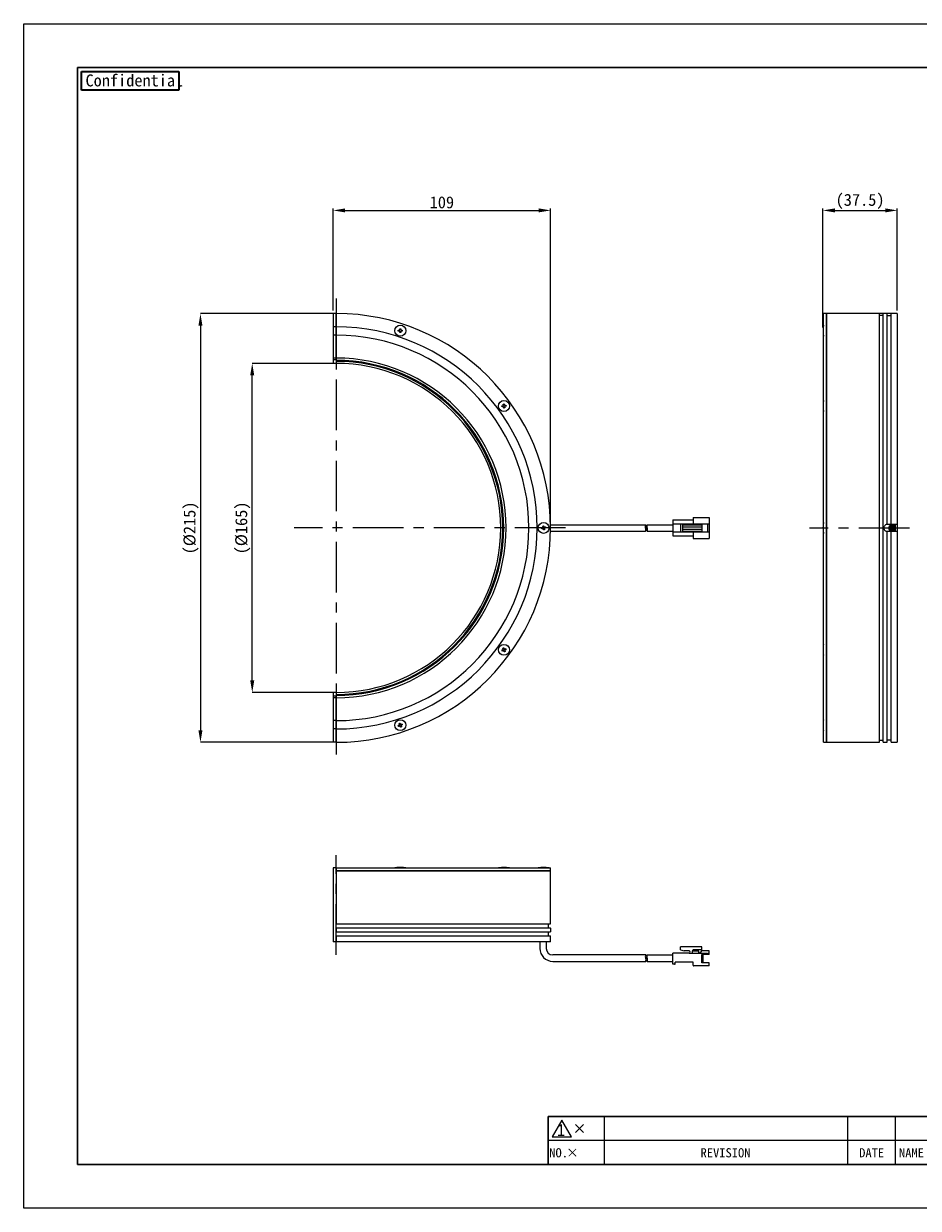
# Model space of a CAD drawing. Header units: millimetres. Extents: x 0 to 420, y 0 to 297.
# Tile 1 of 8: x 0 to 224, y 0 to 297. Entities that reach past the tile are written whole.
import ezdxf
from ezdxf.enums import TextEntityAlignment as Align

# ---------------------------------------------------------------- set-up
doc = ezdxf.new("R2010")
doc.units = ezdxf.units.MM
doc.header["$PDSIZE"] = -1
doc.linetypes.add('CENTERX2', pattern=[20.32, 12.7, -2.54, 2.54, -2.54])
for name, color, linetype in [('BASE', 7, 'Continuous'), ('CABLE 3P', 7, 'Continuous'), ('CENTER', 1, 'CENTERX2'), ('DIFFUSER', 7, 'Continuous'), ('DIMENSION', 6, 'Continuous'), ('FORM', 7, 'Continuous'), ('MXB4729', 7, 'Continuous'), ('SIDE COVER L', 7, 'Continuous'), ('SIDE COVER R', 7, 'Continuous')]:
    doc.layers.add(name, color=color, linetype=linetype)
doc.layers.add('PAPER', color=254, linetype='Continuous', plot=False)
doc.styles.add('SLDTEXTSTYLE0', font='MSGOTHIC.TTC')
doc.styles.add('SLDTEXTSTYLE2', font='MSGOTHIC.TTC')
doc.styles.add('SLDTEXTSTYLE3', font='GOTHIC.TTF', dxfattribs={"width": 0.913})
doc.styles.add('SLDTEXTSTYLE4', font='MSGOTHIC.TTC', dxfattribs={"bigfont": 'bigfont'})
doc.styles.get("Standard").update_dxf_attribs({"font": 'MSGOTHIC.TTC'})
doc.styles.add('VS Standard', font='msgothic.ttc', dxfattribs={"height": 3})
doc.dimstyles.new('SLDDIMSTYLE2', dxfattribs={"dimtxt": 3, "dimasz": 3, "dimexe": 0, "dimexo": 0.0625, "dimgap": 0.75, "dimtad": 1, "dimdec": 0, "dimlfac": 2, "dimrnd": 1e-09, "dimzin": 12, "dimdsep": 46, "dimtxsty": 'SLDTEXTSTYLE0', "dimsah": 1, "dimcen": 0.09, "dimadec": 0, "dimazin": 3, "dimtfac": 1, "dimtofl": 0, "dimtmove": 0, "dimatfit": 3, "dimfxl": 1, "dimfrac": 2, "dimtolj": 1, "dimtzin": 12, "dimarcsym": 0})
doc.dimstyles.new('VS Standard x0.5', dxfattribs={"dimtxt": 3, "dimasz": 3, "dimexe": 0.5, "dimexo": 0.8, "dimgap": 0.5, "dimtad": 3, "dimlfac": 2, "dimrnd": 0.0001, "dimzin": 9, "dimdsep": 46, "dimtxsty": 'VS Standard', "dimcen": 0, "dimaunit": 1, "dimadec": 0, "dimazin": 2, "dimtfac": 1, "dimtmove": 0, "dimatfit": 2, "dimfxl": 1, "dimtolj": 1, "dimtzin": 0, "dimarcsym": 0})

# ---------------------------------------------------------------- blocks, each defined once
blk = doc.blocks.new('SW_NOTE_0_30')
at = {"layer": 'FORM', "color": 0, "insert": (2.73, 2.68), "char_height": 2.3, "attachment_point": 2, "style": 'SLDTEXTSTYLE0'}
blk.add_mtext('NAME', dxfattribs=at)
blk = doc.blocks.new('SW_NOTE_0_31')
at = {"layer": 'FORM', "color": 0, "insert": (2.73, 2.68), "char_height": 2.3, "attachment_point": 2, "style": 'SLDTEXTSTYLE0'}
blk.add_mtext('DATE', dxfattribs=at)
blk = doc.blocks.new('SW_NOTE_0_48')
at = {"layer": 'FORM', "color": 0, "insert": (5.46, 2.68), "char_height": 2.3, "attachment_point": 2, "style": 'SLDTEXTSTYLE0'}
blk.add_mtext('REVISION', dxfattribs=at)
blk = doc.blocks.new('SW_NOTE_0_49')
at = {"layer": 'FORM', "color": 0, "insert": (2.05, 2.68), "char_height": 2.3, "attachment_point": 2, "style": 'SLDTEXTSTYLE0'}
blk.add_mtext('NO.', dxfattribs=at)
blk = doc.blocks.new('SW_NOTE_0_50')
at = {"layer": 'FORM', "color": 0, "insert": (1.33, 2.68), "char_height": 2.3, "attachment_point": 2, "style": 'SLDTEXTSTYLE0'}
blk.add_mtext('×', dxfattribs=at)
blk = doc.blocks.new('SW_NOTE_0_53')
at = {"layer": 'FORM', "color": 0, "insert": (0.89, 3.49), "char_height": 3, "attachment_point": 2, "style": 'SLDTEXTSTYLE0'}
blk.add_mtext('1', dxfattribs=at)
blk = doc.blocks.new('Block1')
at = {"layer": 'FORM', "color": 7}
for p, q in [((-272, 23), (-286, 23)), ((-286, 23), (-286, 17)), ((-282.58, 22.13), (-285.01, 17.93)), ((-280.16, 17.93), (-282.58, 22.13)), ((-279.19, 21), (-277.19, 19)), ((-279.19, 19), (-277.19, 21)), ((-211, 23), (-272, 23)), ((-272, 23), (-272, 17)), ((-211, 23), (-211, 17)), ((-199, 23), (-211, 23)), ((-199, 23), (-199, 17)), ((-191, 23), (-199, 23)), ((-285.01, 17.93), (-280.16, 17.93)), ((-286, 17), (-286, 11)), ((-272, 17), (-286, 17)), ((-272, 17), (-272, 11)), ((-211, 17), (-272, 17)), ((-211, 17), (-211, 11)), ((-199, 17), (-211, 17)), ((-199, 17), (-199, 11)), ((-191, 17), (-199, 17))]:
    blk.add_line(p, q, dxfattribs=at)
at = {"layer": 'FORM', "color": 7, "lineweight": 18}
blk.add_line((-191, 11), (-286, 11), dxfattribs=at)
at = {"layer": 'FORM', "color": 7}
for name, p in [('SW_NOTE_0_53', (-283.67, 17.63)), ('SW_NOTE_0_49', (-285.45, 12.39)), ('SW_NOTE_0_50', (-281.28, 12.41)), ('SW_NOTE_0_48', (-247.02, 12.39)), ('SW_NOTE_0_31', (-207.66, 12.39)), ('SW_NOTE_0_30', (-197.68, 12.39))]:
    blk.add_blockref(name, p, dxfattribs=at)
for tag, height, style, p in [('処理(英語)', 2.8, 'SLDTEXTSTYLE2', (-133.19, 43.67)), ('材料', 2.8, 'SLDTEXTSTYLE2', (-58.19, 44.01)), ('処理(日本語)', 2.8, 'SLDTEXTSTYLE4', (-133.34, 39.67)), ('一般面取', 2.8, 'SLDTEXTSTYLE4', (-58.25, 39.82)), ('処理接点(英語)', 2.8, 'SLDTEXTSTYLE4', (-132.94, 35.72)), ('処理接点(日本語)', 2.8, 'SLDTEXTSTYLE4', (-133.12, 31.8)), ('偏芯', 2.8, 'SLDTEXTSTYLE4', (-58.27, 31.82)), ('APPROVED', 4.5, 'SLDTEXTSTYLE2', (-182.47, 20.22)), ('CHECKED', 4.5, 'SLDTEXTSTYLE2', (-167.47, 20.34)), ('DESIGNED', 4.5, 'SLDTEXTSTYLE2', (-152.47, 20.25)), ('DRAWN', 4.5, 'SLDTEXTSTYLE2', (-137.47, 20.39))]:
    blk.add_attdef(tag, text='', height=height, dxfattribs=dict(at, style=style)).set_placement(p, align=Align.TOP_CENTER)
at = {"layer": 'FORM', "color": 7, "style": 'SLDTEXTSTYLE3', "width": 0.913}
for tag, p in [('一般公差', (-106.1, 27.47)), ('角度', (-106.01, 23.1)), ('SCALE', (-106.06, 18.72)), ('DATE', (-106.1, 14.35))]:
    blk.add_attdef(tag, text='', height=2.4, dxfattribs=at).set_placement(p, align=Align.TOP_CENTER)
at = {"layer": 'FORM', "color": 7}
for tag in ['仕上', '適用（機種名）', 'DRAW_NO.', 'NAME']:
    blk.add_attdef(tag, (0, 0), '', height=3, dxfattribs=at)
blk = doc.blocks.new('SW_NOTE_0_2')
at = {"layer": 'FORM', "color": 0, "insert": (2.73, 2.68), "char_height": 2.3, "attachment_point": 2, "style": 'SLDTEXTSTYLE0'}
blk.add_mtext('NAME', dxfattribs=at)
blk = doc.blocks.new('SW_NOTE_0_3')
at = {"layer": 'FORM', "color": 0, "insert": (2.73, 2.68), "char_height": 2.3, "attachment_point": 2, "style": 'SLDTEXTSTYLE0'}
blk.add_mtext('DATE', dxfattribs=at)
blk = doc.blocks.new('SW_NOTE_0_20')
at = {"layer": 'FORM', "color": 0, "insert": (5.46, 2.68), "char_height": 2.3, "attachment_point": 2, "style": 'SLDTEXTSTYLE0'}
blk.add_mtext('REVISION', dxfattribs=at)
blk = doc.blocks.new('SW_NOTE_0_21')
at = {"layer": 'FORM', "color": 0, "insert": (2.05, 2.68), "char_height": 2.3, "attachment_point": 2, "style": 'SLDTEXTSTYLE0'}
blk.add_mtext('NO.', dxfattribs=at)
blk = doc.blocks.new('SW_NOTE_0_22')
at = {"layer": 'FORM', "color": 0, "insert": (1.33, 2.68), "char_height": 2.3, "attachment_point": 2, "style": 'SLDTEXTSTYLE0'}
blk.add_mtext('×', dxfattribs=at)
blk = doc.blocks.new('SW_NOTE_0_25')
at = {"layer": 'FORM', "color": 0, "insert": (0.89, 3.49), "char_height": 3, "attachment_point": 2, "style": 'SLDTEXTSTYLE0'}
blk.add_mtext('1', dxfattribs=at)
blk = doc.blocks.new('表題欄金物用_VER3.0')
at = {"layer": 'FORM', "color": 7}
for p, q in [((-272, 23), (-286, 23)), ((-286, 23), (-286, 17)), ((-282.58, 22.13), (-285.01, 17.93)), ((-280.16, 17.93), (-282.58, 22.13)), ((-279.19, 21), (-277.19, 19)), ((-279.19, 19), (-277.19, 21)), ((-211, 23), (-272, 23)), ((-272, 23), (-272, 17)), ((-211, 23), (-211, 17)), ((-199, 23), (-211, 23)), ((-199, 23), (-199, 17)), ((-191, 23), (-199, 23)), ((-285.01, 17.93), (-280.16, 17.93)), ((-286, 17), (-286, 11)), ((-272, 17), (-286, 17)), ((-272, 17), (-272, 11)), ((-211, 17), (-272, 17)), ((-211, 17), (-211, 11)), ((-199, 17), (-211, 17)), ((-199, 17), (-199, 11)), ((-191, 17), (-199, 17))]:
    blk.add_line(p, q, dxfattribs=at)
at = {"layer": 'FORM', "color": 7, "lineweight": 18}
blk.add_line((-191, 11), (-286, 11), dxfattribs=at)
at = {"layer": 'FORM', "color": 7}
for name, p in [('SW_NOTE_0_25', (-283.67, 17.63)), ('SW_NOTE_0_21', (-285.45, 12.39)), ('SW_NOTE_0_22', (-281.28, 12.41)), ('SW_NOTE_0_20', (-247.02, 12.39)), ('SW_NOTE_0_3', (-207.66, 12.39)), ('SW_NOTE_0_2', (-197.68, 12.39))]:
    blk.add_blockref(name, p, dxfattribs=at)
at = {"layer": 'FORM', "color": 7, "style": 'SLDTEXTSTYLE2'}
for tag, height, p in [('処理(英語)', 2.8, (-133.07, 43.77)), ('材料', 2.8, (-58.19, 44.11)), ('処理(日本語)', 2.8, (-132.98, 39.77)), ('一般面取', 2.8, (-58.23, 39.93)), ('処理接点(英語)', 2.8, (-132.92, 35.82)), ('仕上', 2.8, (-58.23, 35.93)), ('処理接点(日本語)', 2.8, (-132.86, 31.9)), ('偏芯', 2.8, (-58.23, 31.93)), ('適用（機種名）', 3.6, (-44.73, 27.32)), ('NAME', 3.5, (-44.73, 21.5)), ('APPROVED', 4.5, (-183.54, 20.38)), ('CHECKED', 4.5, (-168.65, 20.5)), ('DESIGNED', 4.5, (-153.2, 20.41)), ('DRAWN', 4.5, (-138.43, 20.56)), ('DRAW_NO.', 3.5, (-44.73, 15.63))]:
    blk.add_attdef(tag, text='', height=height, dxfattribs=at).set_placement(p, align=Align.TOP_CENTER)
at = {"layer": 'FORM', "color": 7, "style": 'SLDTEXTSTYLE3', "width": 0.913}
for tag, p in [('一般公差', (-106.01, 27.47)), ('角度', (-106.01, 23.1)), ('SCALE', (-106.06, 18.72)), ('DATE', (-106.01, 14.35))]:
    blk.add_attdef(tag, text='', height=2.4, dxfattribs=at).set_placement(p, align=Align.TOP_CENTER)
blk = doc.blocks.new('_D_3')
at = {"layer": 'Defpoints', "color": 0}
for p in [(57.29, 211.83), (77.58, 211.83), (77.58, 129.33)]:
    blk.add_point(p, dxfattribs=at)
at = {"layer": 'DIMENSION', "color": 0, "lineweight": -2}
for p, q in [((77.52, 211.83), (57.29, 211.83)), ((57.29, 132.33), (57.29, 208.83)), ((77.52, 129.33), (57.29, 129.33))]:
    blk.add_line(p, q, dxfattribs=at)
at = {"layer": 'DIMENSION', "color": 0}
for points in [[(57.79, 208.83), (56.79, 208.83), (57.29, 211.83)], [(56.79, 132.33), (57.79, 132.33), (57.29, 129.33)]]:
    blk.add_solid(points, dxfattribs=at)
at = {"layer": 'DIMENSION', "color": 0, "insert": (53.03, 170.58), "char_height": 3, "attachment_point": 2, "rotation": 90, "style": 'SLDTEXTSTYLE0'}
blk.add_mtext('\\A1;(%%c165)', dxfattribs=at)
blk = doc.blocks.new('_D_4')
at = {"layer": 'Defpoints', "color": 0}
for p in [(77.58, 224.33), (44.31, 116.83), (77.58, 116.83)]:
    blk.add_point(p, dxfattribs=at)
at = {"layer": 'DIMENSION', "color": 0, "lineweight": -2}
for p, q in [((77.52, 224.33), (44.31, 224.33)), ((44.31, 221.33), (44.31, 119.83)), ((77.52, 116.83), (44.31, 116.83))]:
    blk.add_line(p, q, dxfattribs=at)
at = {"layer": 'DIMENSION', "color": 0}
for points in [[(44.81, 221.33), (43.81, 221.33), (44.31, 224.33)], [(43.81, 119.83), (44.81, 119.83), (44.31, 116.83)]]:
    blk.add_solid(points, dxfattribs=at)
at = {"layer": 'DIMENSION', "color": 0, "insert": (40.06, 170.58), "char_height": 3, "attachment_point": 2, "rotation": 90, "style": 'SLDTEXTSTYLE0'}
blk.add_mtext('\\A1;(%%c215)', dxfattribs=at)
blk = doc.blocks.new('*D104')
at = {"layer": 'Defpoints', "color": 0}
for p in [(132.08, 250.19), (77.58, 224.33), (132.08, 170.58)]:
    blk.add_point(p, dxfattribs=at)
at = {"layer": 'DIMENSION', "color": 0, "lineweight": -2}
for p, q in [((77.58, 225.13), (77.58, 250.69)), ((80.58, 250.19), (129.08, 250.19)), ((132.08, 171.38), (132.08, 250.69))]:
    blk.add_line(p, q, dxfattribs=at)
at = {"layer": 'DIMENSION', "color": 0}
for points in [[(80.58, 250.69), (80.58, 249.69), (77.58, 250.19)], [(129.08, 249.69), (129.08, 250.69), (132.08, 250.19)]]:
    blk.add_solid(points, dxfattribs=at)
at = {"layer": 'DIMENSION', "color": 0, "insert": (104.83, 252.19), "char_height": 3, "attachment_point": 5, "style": 'VS Standard'}
blk.add_mtext('\\A1;109', dxfattribs=at)
blk = doc.blocks.new('*D105')
at = {"layer": 'Defpoints', "color": 0}
for p in [(219, 250.19), (219, 224.33), (200.34, 220.04)]:
    blk.add_point(p, dxfattribs=at)
at = {"layer": 'DIMENSION', "color": 0, "lineweight": -2}
for p, q in [((200.34, 220.84), (200.34, 250.69)), ((203.34, 250.19), (216, 250.19)), ((219, 225.13), (219, 250.69))]:
    blk.add_line(p, q, dxfattribs=at)
at = {"layer": 'DIMENSION', "color": 0}
for points in [[(203.34, 250.69), (203.34, 249.69), (200.34, 250.19)], [(216, 249.69), (216, 250.69), (219, 250.19)]]:
    blk.add_solid(points, dxfattribs=at)
at = {"layer": 'DIMENSION', "color": 0, "insert": (209.67, 252.44), "char_height": 3, "attachment_point": 5, "style": 'VS Standard'}
blk.add_mtext('\\A1;\\A1;(37.5)', dxfattribs=at)

msp = doc.modelspace()

# ---------------------------------------------------------------- hatches: boundary and pattern name
at = {"layer": 'CABLE 3P'}
h = msp.add_hatch(dxfattribs=at)
h.set_pattern_fill('ANSI31', color=256, scale=0.05, style=0)
h.set_pattern_definition([(45, (108.08827, 81.96677), (-0.1122532, 0.1122532), [])])
h.paths.add_polyline_path([(218.4972, 170.582, 1), (216.8972, 170.582, 1)])

# ---------------------------------------------------------------- linework, layer by layer
at = {"color": 7, "linetype": 'Continuous', "lineweight": 25}
msp.add_line((218.9972, 224.332), (200.4972, 224.332), dxfattribs=at)
at = {"layer": 'BASE', "linetype": 'Continuous', "lineweight": 25}
for p, q in [((201.2472, 224.332), (201.2472, 116.832)), ((214.4972, 224.332), (201.2472, 224.332)), ((214.4972, 116.832), (214.4972, 224.332)), ((215.4972, 223.832), (214.4972, 223.832)), ((215.4972, 116.832), (215.4972, 224.332)), ((216.4972, 224.332), (215.4972, 224.332)), ((216.4972, 171.457), (216.4972, 224.332)), ((216.4972, 223.832), (217.4972, 223.832)), ((217.4972, 171.457), (217.4972, 224.332)), ((218.9972, 224.332), (217.4972, 224.332)), ((218.9972, 224.332), (218.9972, 172.932)), ((218.9972, 172.932), (218.9972, 116.832)), ((217.4972, 171.457), (216.4972, 171.457)), ((216.4972, 116.832), (216.4972, 169.707)), ((217.4972, 169.707), (216.4972, 169.707)), ((217.4972, 116.832), (217.4972, 169.707)), ((201.2472, 116.832), (214.4972, 116.832)), ((214.4972, 117.332), (215.4972, 117.332)), ((215.4972, 116.832), (216.4972, 116.832)), ((217.4972, 117.332), (216.4972, 117.332)), ((217.4972, 116.832), (218.9972, 116.832)), ((132.0849, 84.5752), (78.3349, 84.5752)), ((78.3349, 84.5752), (78.3349, 71.3252)), ((132.0849, 71.3252), (132.0849, 84.5752)), ((78.3349, 71.3252), (132.0849, 71.3252)), ((131.5849, 70.3252), (131.5849, 71.3252)), ((78.3349, 70.3252), (78.3349, 69.3252)), ((78.3349, 70.3252), (132.0849, 70.3252)), ((78.3349, 69.3252), (132.0778, 69.3252)), ((78.3349, 68.3252), (78.3349, 66.8252)), ((78.3349, 68.3252), (132.0778, 68.3252)), ((131.5777, 68.3252), (131.5777, 69.3252)), ((132.0778, 66.8252), (132.0778, 68.3252)), ((132.0849, 70.2002), (132.0849, 70.3252)), ((132.0778, 66.8252), (78.3349, 66.8252))]:
    msp.add_line(p, q, dxfattribs=at)
at = {"layer": 'BASE'}
for p, q in [((217.4972, 171.457), (216.4972, 171.457)), ((218.9972, 171.457), (216.4972, 171.457)), ((217.4972, 169.707), (216.4972, 169.707)), ((218.9972, 169.707), (216.4972, 169.707)), ((217.8722, 171.457), (217.4972, 171.457)), ((217.8722, 169.707), (217.4972, 169.707)), ((218.4972, 171.457), (218.4972, 169.707))]:
    msp.add_line(p, q, dxfattribs=at)
at = {"layer": 'BASE', "linetype": 'Continuous', "lineweight": 25}
for radius, start, end in [(41.75, 270, 90), (41.25, 270.000005, 89.999995)]:
    msp.add_arc((78.3349, 170.582), radius, start, end, dxfattribs=at)
at = {"layer": 'BASE'}
msp.add_open_spline([(216.4972, 171.457), (216.399, 171.4474), (216.2024, 171.4281), (215.9408, 171.2776), (215.7416, 171.056), (215.6404, 170.8097), (215.6113, 170.549), (215.6556, 170.2872), (215.8004, 170.0254), (216.0235, 169.8274), (216.2694, 169.7221), (216.4324, 169.7113), (216.4972, 169.707)], degree=3, knots=[0, 0, 0, 0, 0.10716773, 0.2143291, 0.32165564, 0.42909028, 0.5, 0.60716809, 0.71432986, 0.82165594, 0.92909076, 1, 1, 1, 1], dxfattribs=at)
at = {"layer": 'BASE', "linetype": 'Continuous', "lineweight": 25}
msp.add_open_spline([(132.0849, 70.2002), (132.0847, 70.1838), (132.0836, 70.1199), (132.0817, 69.9828), (132.0795, 69.7717), (132.078, 69.5439), (132.0779, 69.3893), (132.0778, 69.3252)], degree=3, knots=[0, 0, 0, 0, 0.05636712, 0.21910513, 0.46988323, 0.78043886, 1, 1, 1, 1], dxfattribs=at)
at = {"layer": 'CABLE 3P'}
for p, q in [((162.6965, 172.5775), (167.7965, 172.5775)), ((162.6965, 172.5775), (162.6965, 168.5775)), ((167.7965, 173.2025), (171.7965, 173.2025)), ((167.7965, 173.2025), (167.7965, 171.5775)), ((171.7965, 173.2025), (171.7965, 167.9525)), ((132.079, 171.382), (155.8777, 171.382)), ((132.079, 169.782), (155.8777, 169.782)), ((156.2777, 171.3775), (162.6965, 171.3775)), ((156.2777, 169.7775), (162.6965, 169.7775)), ((162.6965, 171.5775), (171.7965, 171.5775)), ((162.6965, 169.5775), (171.7965, 169.5775)), ((164.6849, 171.5775), (164.6849, 169.5775)), ((165.1303, 171.5775), (165.1303, 169.5775)), ((165.1303, 171.3458), (170.0349, 171.3458)), ((165.1303, 170.8466), (170.0349, 170.8466)), ((165.1303, 170.3083), (170.0349, 170.3083)), ((165.1303, 169.8092), (170.0349, 169.8092)), ((167.7965, 169.5775), (167.7965, 167.9525)), ((170.0349, 171.5775), (170.0349, 169.5775)), ((171.4299, 171.5775), (171.4299, 169.5775)), ((162.6965, 168.5775), (167.7965, 168.5775)), ((167.7965, 167.9525), (171.7965, 167.9525)), ((129.3817, 66.8252), (129.3817, 65.166)), ((130.9817, 66.8252), (130.9817, 65.166)), ((170.0349, 65.5181), (164.6849, 65.5181)), ((164.6849, 64.8204), (164.6849, 65.5181)), ((170.0349, 65.5181), (164.6849, 65.5181)), ((164.6849, 64.8204), (164.6849, 65.5181)), ((170.0349, 64.5181), (170.0349, 65.5181)), ((170.0349, 64.5181), (170.0349, 65.5181)), ((155.9257, 63.516), (132.631, 63.516)), ((156.2777, 63.516), (162.6965, 63.516)), ((162.6965, 61.204), (162.6965, 63.954)), ((162.6965, 61.204), (162.6965, 63.954)), ((162.6965, 61.204), (162.6965, 63.954)), ((166.7983, 63.954), (162.6965, 63.954)), ((162.6965, 61.204), (162.6965, 63.954)), ((166.7983, 63.954), (162.6965, 63.954)), ((164.6849, 64.8204), (165.5491, 64.5181)), ((164.6849, 64.8204), (165.5491, 64.5181)), ((166.7983, 64.5181), (165.5491, 64.5181)), ((166.7983, 64.5181), (165.5491, 64.5181)), ((166.7983, 63.954), (168.3666, 63.954)), ((166.7983, 63.954), (168.3666, 63.954)), ((167.6734, 63.954), (167.6734, 64.531)), ((167.6734, 63.954), (167.6734, 64.531)), ((169.236, 64.4276), (167.6734, 64.4276)), ((169.236, 64.4276), (167.6734, 64.4276)), ((170.0349, 64.7827), (167.9184, 64.7827)), ((170.0349, 64.7827), (167.9184, 64.7827)), ((168.3666, 63.8795), (168.3666, 63.954)), ((168.3666, 63.8795), (168.3666, 63.954)), ((171.3771, 63.8795), (168.3666, 63.8795)), ((171.3771, 63.8795), (168.3666, 63.8795)), ((169.236, 63.9917), (169.236, 64.4276)), ((169.236, 63.9917), (169.236, 64.4276)), ((169.6182, 63.9917), (169.236, 63.9917)), ((169.6182, 63.9917), (169.236, 63.9917)), ((169.6182, 63.9917), (170.0349, 64.5181)), ((169.6182, 63.9917), (170.0349, 64.5181)), ((171.7965, 64.5181), (170.0349, 64.5181)), ((171.7965, 64.5181), (170.0349, 64.5181)), ((170.0349, 61.5785), (170.0349, 63.6745)), ((171.7965, 63.6745), (170.0349, 63.6745)), ((170.0349, 61.5785), (170.0349, 63.6745)), ((171.7965, 63.6745), (170.0349, 63.6745)), ((170.3612, 61.5785), (170.3612, 63.6745)), ((170.3612, 61.5785), (170.3612, 63.6745)), ((171.3771, 63.8795), (171.7965, 64.0751)), ((171.3771, 63.8795), (171.7965, 64.0751)), ((171.7965, 63.6745), (171.7965, 64.5181)), ((171.7965, 63.6745), (171.7965, 64.5181)), ((132.6317, 61.916), (155.9257, 61.916)), ((156.2777, 61.916), (162.6965, 61.916)), ((163.1741, 61.204), (162.6965, 61.204)), ((163.1741, 61.204), (162.6965, 61.204)), ((167.7965, 61.704), (163.3241, 61.704)), ((163.3241, 61.354), (163.3241, 61.704)), ((167.7965, 61.704), (163.3241, 61.704)), ((163.3241, 61.354), (163.3241, 61.704)), ((167.7965, 60.9181), (167.7965, 61.704)), ((167.7965, 60.9181), (167.7965, 61.704)), ((171.7965, 60.7681), (167.9465, 60.7681)), ((171.7965, 60.7681), (167.9465, 60.7681)), ((171.7965, 61.5785), (170.0349, 61.5785)), ((171.7965, 61.5785), (170.0349, 61.5785)), ((171.7965, 60.7681), (171.7965, 61.5785)), ((171.7965, 60.7681), (171.7965, 61.5785))]:
    msp.add_line(p, q, dxfattribs=at)
msp.add_circle((217.6972, 170.582), 0.8, dxfattribs=at)
for centre, radius, start, end in [((156.5649, 170.982), 0.7951, 149.796367, 210.203633), ((155.1905, 170.982), 0.7951, 329.796367, 30.203633), ((155.1906, 170.182), 0.795, 329.790103, 30.205372), ((156.9728, 170.1797), 0.8031, 149.940637, 210.059363), ((156.9569, 170.9797), 0.7871, 149.648938, 210.351062), ((155.5826, 170.1797), 0.8031, 329.940637, 30.059363), ((132.6317, 65.166), 3.25, 180, 270), ((132.6317, 65.166), 1.65, 180, 270), ((156.6755, 63.116), 0.8498, 151.921447, 208.078553), ((155.1759, 63.116), 0.8498, 331.921447, 28.078553), ((155.1735, 62.316), 0.8519, 331.995652, 28.004348), ((157.0275, 63.116), 0.8498, 151.921447, 208.078553), ((157.0298, 62.316), 0.8519, 151.995652, 208.004348), ((155.5255, 62.316), 0.8519, 331.995652, 28.004348), ((166.7983, 64.236), 0.282, 270, 90), ((166.7983, 64.236), 0.282, 270, 90), ((167.9251, 64.531), 0.2518, 88.464768, 180), ((167.9251, 64.531), 0.2518, 88.464768, 180), ((163.1741, 61.354), 0.15, 270, 0), ((163.1741, 61.354), 0.15, 270, 0), ((167.9465, 60.9181), 0.15, 180, 270), ((167.9465, 60.9181), 0.15, 180, 270)]:
    msp.add_arc(centre, radius, start, end, dxfattribs=at)
at = {"layer": 'CENTER'}
for p, q in [((78.3349, 228.082), (78.3349, 113.082)), ((135.8349, 170.582), (67.8384, 170.582)), ((222.0293, 170.5559), (197.0293, 170.5559)), ((78.3349, 63.5752), (78.3349, 88.5752))]:
    msp.add_line(p, q, dxfattribs=at)
msp.add_point((78.3349, 170.582), dxfattribs=at)
at = {"layer": 'DIFFUSER', "linetype": 'Continuous', "lineweight": 25}
for p, q in [((201.2472, 224.332), (200.4972, 224.332)), ((200.4972, 116.832), (200.4972, 224.332)), ((201.2472, 116.832), (201.2472, 224.332)), ((200.4972, 116.832), (201.2472, 116.832)), ((78.3349, 85.3252), (132.0849, 85.3252)), ((78.3349, 85.3252), (78.3349, 84.5752)), ((78.3349, 84.5752), (132.0849, 84.5752)), ((132.0849, 84.5752), (132.0849, 85.3252))]:
    msp.add_line(p, q, dxfattribs=at)
for radius, start, end in [(53.75, 270.000002, 89.999998), (50.399, 270, 90), (48.3117, 270.000002, 89.999998), (42.5777, 270.000002, 89.999998), (42, 270.000001, 89.999999)]:
    msp.add_arc((78.3349, 170.582), radius, start, end, dxfattribs=at)
at = {"layer": 'FORM', "linetype": 'Continuous'}
for p, q in [((13.5, 286), (406.5, 286)), ((13.5, 11), (13.5, 286)), ((13.5, 286), (13.5, 11)), ((406.5, 286), (13.5, 286)), ((13.5, 286), (406.5, 286)), ((13.5, 11), (13.5, 286)), ((13.5, 286), (13.5, 11)), ((406.5, 286), (13.5, 286)), ((131.5, 11), (131.5, 23)), ((131.5, 23), (226.5, 23)), ((131.5, 11), (131.5, 23)), ((131.5, 23), (226.5, 23)), ((406.5, 11), (13.5, 11)), ((13.5, 11), (131.5, 11)), ((406.5, 11), (13.5, 11)), ((13.5, 11), (131.5, 11)), ((131.5, 11), (406.5, 11)), ((131.5, 11), (406.5, 11))]:
    msp.add_line(p, q, dxfattribs=at)
at = {"layer": 'FORM', "linetype": 'Continuous', "lineweight": 35}
for p, q in [((14.5, 285), (38.8908, 285)), ((14.5, 280.3378), (14.5, 285)), ((14.5, 285), (38.8908, 285)), ((14.5, 280.3378), (14.5, 285)), ((38.8908, 285), (38.8908, 280.3378)), ((38.8908, 285), (38.8908, 280.3378)), ((38.8908, 280.3378), (14.5, 280.3378)), ((38.8908, 280.3378), (14.5, 280.3378))]:
    msp.add_line(p, q, dxfattribs=at)
at = {"layer": 'MXB4729', "linetype": 'Continuous', "lineweight": 25}
for p, q in [((93.9038, 220.1619), (94.2788, 220.1619)), ((93.9038, 219.912), (93.9038, 220.1619)), ((94.2788, 219.912), (93.9038, 219.912)), ((94.2788, 220.537), (94.5288, 220.537)), ((94.2788, 220.1619), (94.2788, 220.537)), ((94.2788, 219.5369), (94.2788, 219.912)), ((94.5288, 220.537), (94.5288, 220.1619)), ((94.5288, 220.1619), (94.9038, 220.1619)), ((94.5288, 219.912), (94.5288, 219.5369)), ((94.9038, 219.912), (94.5288, 219.912)), ((94.9038, 220.1619), (94.9038, 219.912)), ((200.3743, 220.1619), (200.3897, 220.1619)), ((200.3897, 219.9119), (200.3743, 219.9119)), ((94.5288, 219.5369), (94.2788, 219.5369)), ((200.3889, 201.2901), (200.3743, 201.2901)), ((200.3743, 201.2504), (200.3887, 201.2504)), ((200.375, 201.0036), (200.3743, 201.0036)), ((200.3886, 170.7373), (200.3743, 170.7373)), ((200.3743, 170.6665), (200.3889, 170.6665)), ((200.3758, 170.4267), (200.3743, 170.4267)), ((200.3887, 140.1796), (200.3743, 140.1796)), ((200.3766, 139.8547), (200.3743, 139.8547)), ((200.3888, 121.2931), (200.3743, 121.2931)), ((200.3771, 120.9611), (200.3743, 120.9611)), ((94.2378, 85.4482), (94.2378, 85.4454)), ((94.5288, 85.4482), (94.5288, 85.4467)), ((94.5698, 85.4337), (94.5698, 85.4482)), ((120.2413, 85.4482), (120.2413, 85.4459)), ((120.5663, 85.4338), (120.5663, 85.4482)), ((130.1797, 85.4482), (130.1797, 85.4466)), ((130.4194, 85.4336), (130.4194, 85.4482)), ((130.4902, 85.4338), (130.4902, 85.4482))]:
    msp.add_line(p, q, dxfattribs=at)
at = {"layer": 'MXB4729', "linetype": 'Continuous', "lineweight": 25, "flags": 128}
for points in [[(119.8903, 201.191), (119.9365, 201.1984), (119.9828, 201.2058), (120.0291, 201.2133), (120.0753, 201.2207), (120.1216, 201.2281), (120.1679, 201.2356), (120.2142, 201.243), (120.2606, 201.2504)], [(119.9299, 200.9441), (119.925, 200.975), (119.92, 201.0059), (119.9151, 201.0367), (119.9101, 201.0676), (119.9052, 201.0984), (119.9002, 201.1293), (119.8953, 201.1601), (119.8903, 201.191)], [(120.3002, 201.0036), (120.2539, 200.9962), (120.2076, 200.9887), (120.1613, 200.9813), (120.115, 200.9739), (120.0687, 200.9664), (120.0224, 200.959), (119.9762, 200.9516), (119.9299, 200.9441)], [(120.2011, 201.6207), (120.232, 201.6257), (120.2628, 201.6306), (120.2937, 201.6356), (120.3245, 201.6405), (120.3554, 201.6455), (120.3862, 201.6504), (120.4171, 201.6554), (120.4479, 201.6603)], [(120.2606, 201.2504), (120.2531, 201.2968), (120.2457, 201.3431), (120.2383, 201.3894), (120.2308, 201.4357), (120.2234, 201.4819), (120.216, 201.5282), (120.2085, 201.5745), (120.2011, 201.6207)], [(120.3597, 200.6334), (120.3522, 200.6796), (120.3448, 200.7258), (120.3374, 200.7721), (120.3299, 200.8184), (120.3225, 200.8647), (120.3151, 200.911), (120.3076, 200.9573), (120.3002, 201.0036)], [(120.6065, 200.673), (120.5756, 200.668), (120.5448, 200.6631), (120.5139, 200.6581), (120.4831, 200.6532), (120.4522, 200.6482), (120.4214, 200.6433), (120.3905, 200.6383), (120.3597, 200.6334)], [(120.4479, 201.6603), (120.4554, 201.6141), (120.4628, 201.5679), (120.4702, 201.5216), (120.4777, 201.4753), (120.4851, 201.429), (120.4925, 201.3827), (120.5, 201.3364), (120.5074, 201.2901)], [(120.5074, 201.2901), (120.5537, 201.2975), (120.6, 201.305), (120.6463, 201.3124), (120.6926, 201.3198), (120.7389, 201.3273), (120.7852, 201.3347), (120.8314, 201.3421), (120.8777, 201.3495)], [(120.9173, 201.1027), (120.8711, 201.0953), (120.8248, 201.0878), (120.7785, 201.0804), (120.7323, 201.073), (120.686, 201.0656), (120.6397, 201.0581), (120.5934, 201.0507), (120.547, 201.0432)], [(120.547, 201.0432), (120.5545, 200.9969), (120.5619, 200.9506), (120.5693, 200.9043), (120.5768, 200.858), (120.5842, 200.8117), (120.5916, 200.7655), (120.5991, 200.7192), (120.6065, 200.673)], [(120.8777, 201.3495), (120.8826, 201.3187), (120.8876, 201.2878), (120.8925, 201.257), (120.8975, 201.2261), (120.9024, 201.1953), (120.9074, 201.1644), (120.9123, 201.1336), (120.9173, 201.1027)], [(129.82, 170.5604), (129.8649, 170.5737), (129.9098, 170.5869), (129.9548, 170.6002), (129.9997, 170.6134), (130.0447, 170.6267), (130.0897, 170.64), (130.1347, 170.6533), (130.1797, 170.6665)], [(129.8907, 170.3206), (129.8819, 170.3506), (129.873, 170.3806), (129.8642, 170.4105), (129.8554, 170.4405), (129.8465, 170.4705), (129.8377, 170.5005), (129.8288, 170.5304), (129.82, 170.5604)], [(130.2504, 170.4267), (130.2054, 170.4135), (130.1604, 170.4002), (130.1154, 170.3869), (130.0705, 170.3737), (130.0255, 170.3604), (129.9806, 170.3471), (129.9356, 170.3339), (129.8907, 170.3206)], [(130.0735, 171.0262), (130.1035, 171.035), (130.1335, 171.0439), (130.1635, 171.0527), (130.1934, 171.0616), (130.2234, 171.0704), (130.2534, 171.0793), (130.2833, 171.0881), (130.3133, 171.0969)], [(130.1797, 170.6665), (130.1664, 170.7115), (130.1531, 170.7565), (130.1398, 170.8015), (130.1266, 170.8465), (130.1133, 170.8914), (130.1, 170.9364), (130.0868, 170.9813), (130.0735, 171.0262)], [(130.3565, 170.0671), (130.3433, 170.112), (130.33, 170.1569), (130.3167, 170.2019), (130.3035, 170.2468), (130.2902, 170.2918), (130.2769, 170.3368), (130.2637, 170.3818), (130.2504, 170.4267)], [(130.3133, 171.0969), (130.3266, 171.052), (130.3398, 171.0071), (130.3531, 170.9622), (130.3663, 170.9172), (130.3796, 170.8722), (130.3929, 170.8273), (130.4062, 170.7823), (130.4194, 170.7373)], [(130.5963, 170.1378), (130.5663, 170.129), (130.5364, 170.1201), (130.5064, 170.1113), (130.4764, 170.1024), (130.4464, 170.0936), (130.4165, 170.0848), (130.3865, 170.0759), (130.3565, 170.0671)], [(130.4194, 170.7373), (130.4644, 170.7505), (130.5094, 170.7638), (130.5544, 170.7771), (130.5994, 170.7904), (130.6443, 170.8036), (130.6893, 170.8169), (130.7342, 170.8301), (130.7791, 170.8434)], [(130.8499, 170.6036), (130.8049, 170.5904), (130.76, 170.5771), (130.7151, 170.5638), (130.6701, 170.5506), (130.6251, 170.5373), (130.5802, 170.524), (130.5352, 170.5108), (130.4902, 170.4975)], [(130.4902, 170.4975), (130.5035, 170.4525), (130.5167, 170.4075), (130.53, 170.3625), (130.5433, 170.3176), (130.5565, 170.2726), (130.5698, 170.2277), (130.583, 170.1827), (130.5963, 170.1378)], [(130.7791, 170.8434), (130.7879, 170.8134), (130.7968, 170.7834), (130.8056, 170.7535), (130.8145, 170.7235), (130.8233, 170.6935), (130.8322, 170.6636), (130.841, 170.6336), (130.8499, 170.6036)], [(200.3743, 170.6665), (200.3752, 170.7115), (200.3758, 170.7373)], [(119.8931, 139.9477), (119.9366, 139.9651), (119.9801, 139.9824), (120.0236, 139.9998), (120.0671, 140.0172), (120.1107, 140.0346), (120.1542, 140.052), (120.1978, 140.0694), (120.2413, 140.0869)], [(119.9859, 139.7155), (119.9743, 139.7445), (119.9627, 139.7736), (119.9511, 139.8026), (119.9395, 139.8316), (119.9279, 139.8606), (119.9163, 139.8896), (119.9047, 139.9187), (119.8931, 139.9477)], [(120.3341, 139.8547), (120.2906, 139.8373), (120.247, 139.8199), (120.2035, 139.8025), (120.1599, 139.7851), (120.1164, 139.7677), (120.0729, 139.7503), (120.0294, 139.7329), (119.9859, 139.7155)], [(120.1022, 140.4351), (120.1312, 140.4467), (120.1602, 140.4583), (120.1892, 140.4699), (120.2182, 140.4815), (120.2472, 140.4931), (120.2763, 140.5047), (120.3053, 140.5163), (120.3343, 140.5279)], [(120.2413, 140.0869), (120.2239, 140.1304), (120.2065, 140.174), (120.1891, 140.2175), (120.1717, 140.261), (120.1543, 140.3046), (120.1369, 140.3481), (120.1195, 140.3916), (120.1022, 140.4351)], [(120.4733, 139.5065), (120.4559, 139.55), (120.4385, 139.5935), (120.4211, 139.637), (120.4038, 139.6805), (120.3863, 139.7241), (120.3689, 139.7676), (120.3515, 139.8112), (120.3341, 139.8547)], [(120.3343, 140.5279), (120.3517, 140.4844), (120.3691, 140.4409), (120.3865, 140.3974), (120.4039, 140.3538), (120.4213, 140.3103), (120.4387, 140.2668), (120.4561, 140.2232), (120.4735, 140.1796)], [(120.7055, 139.5993), (120.6764, 139.5877), (120.6474, 139.5761), (120.6184, 139.5645), (120.5894, 139.5529), (120.5604, 139.5413), (120.5313, 139.5297), (120.5023, 139.5181), (120.4733, 139.5065)], [(120.4735, 140.1796), (120.517, 140.1971), (120.5606, 140.2145), (120.6041, 140.2319), (120.6477, 140.2493), (120.6912, 140.2667), (120.7347, 140.2841), (120.7782, 140.3014), (120.8217, 140.3188)], [(120.9145, 140.0867), (120.871, 140.0693), (120.8275, 140.0519), (120.784, 140.0345), (120.7405, 140.0171), (120.6969, 139.9997), (120.6534, 139.9823), (120.6098, 139.9649), (120.5663, 139.9475)], [(120.5663, 139.9475), (120.5837, 139.9039), (120.6011, 139.8604), (120.6185, 139.8168), (120.6359, 139.7733), (120.6533, 139.7298), (120.6707, 139.6863), (120.6881, 139.6428), (120.7055, 139.5993)], [(120.8217, 140.3188), (120.8333, 140.2898), (120.8449, 140.2608), (120.8565, 140.2318), (120.8681, 140.2028), (120.8797, 140.1737), (120.8913, 140.1447), (120.9029, 140.1157), (120.9145, 140.0867)], [(93.8977, 121.0299), (93.9401, 121.0496), (93.9826, 121.0693), (94.0251, 121.0891), (94.0676, 121.1088), (94.1102, 121.1285), (94.1527, 121.1483), (94.1952, 121.168), (94.2378, 121.1878)], [(94.0029, 120.8031), (93.9898, 120.8315), (93.9766, 120.8598), (93.9635, 120.8882), (93.9503, 120.9165), (93.9371, 120.9448), (93.924, 120.9732), (93.9108, 121.0015), (93.8977, 121.0299)], [(94.3431, 120.9611), (94.3005, 120.9413), (94.258, 120.9215), (94.2155, 120.9018), (94.1729, 120.882), (94.1304, 120.8623), (94.0879, 120.8426), (94.0454, 120.8228), (94.0029, 120.8031)], [(94.0799, 121.5279), (94.1082, 121.5411), (94.1365, 121.5542), (94.1649, 121.5674), (94.1932, 121.5806), (94.2216, 121.5937), (94.2499, 121.6069), (94.2783, 121.6201), (94.3066, 121.6332)], [(94.2378, 121.1878), (94.218, 121.2303), (94.1983, 121.2729), (94.1785, 121.3154), (94.1588, 121.3579), (94.139, 121.4005), (94.1193, 121.443), (94.0996, 121.4854), (94.0799, 121.5279)], [(94.3066, 121.6332), (94.3263, 121.5907), (94.346, 121.5482), (94.3658, 121.5058), (94.3855, 121.4632), (94.4053, 121.4207), (94.425, 121.3782), (94.4448, 121.3356), (94.4645, 121.2931)], [(94.501, 120.6209), (94.4813, 120.6634), (94.4616, 120.7059), (94.4418, 120.7484), (94.4221, 120.7909), (94.4023, 120.8334), (94.3826, 120.876), (94.3628, 120.9185), (94.3431, 120.9611)], [(94.4645, 121.2931), (94.5071, 121.3128), (94.5496, 121.3326), (94.5922, 121.3524), (94.6347, 121.3721), (94.6772, 121.3918), (94.7197, 121.4116), (94.7622, 121.4313), (94.8047, 121.451)], [(94.7277, 120.7262), (94.6994, 120.7131), (94.6711, 120.6999), (94.6427, 120.6867), (94.6144, 120.6736), (94.586, 120.6604), (94.5577, 120.6473), (94.5293, 120.6341), (94.501, 120.6209)], [(94.9099, 121.2243), (94.8675, 121.2046), (94.825, 121.1848), (94.7825, 121.1651), (94.74, 121.1453), (94.6974, 121.1256), (94.6549, 121.1059), (94.6124, 121.0861), (94.5698, 121.0663)], [(94.5698, 121.0663), (94.5896, 121.0238), (94.6093, 120.9813), (94.6291, 120.9387), (94.6488, 120.8962), (94.6686, 120.8537), (94.6883, 120.8112), (94.708, 120.7687), (94.7277, 120.7262)], [(94.8047, 121.451), (94.8178, 121.4227), (94.831, 121.3943), (94.8441, 121.366), (94.8573, 121.3376), (94.8705, 121.3093), (94.8836, 121.281), (94.8968, 121.2526), (94.9099, 121.2243)], [(120.4735, 85.4482), (120.517, 85.4473), (120.547, 85.4465)], [(130.4194, 85.4482), (130.4644, 85.4473), (130.4902, 85.4466)]]:
    msp.add_lwpolyline(points, dxfattribs=at)
at = {"layer": 'MXB4729', "linetype": 'Continuous', "lineweight": 25}
for centre in [(94.4038, 220.0369), (120.4038, 201.1468), (130.3349, 170.582), (120.4038, 140.0172), (94.4038, 121.1271)]:
    msp.add_circle(centre, 1.375, dxfattribs=at)
for centre, radius, start, end in [((207.9972, 220.0369), 7.624, 176.239696, 179.060557), ((207.9972, 220.0369), 7.624, 180.939443, 183.760304), ((207.9972, 220.0369), 7.625, 169.611142, 176.240202), ((207.9972, 220.0369), 7.6086, 179.058657, 180.941343), ((207.9972, 220.0369), 7.625, 183.759798, 190.388858), ((207.9972, 201.1468), 7.625, 169.611142, 176.191962), ((207.8061, 201.1667), 7.4328, 176.19162, 179.048491), ((200.5849, 201.2673), 0.2119, 157.157209, 173.821443), ((200.5849, 201.2733), 0.2119, 186.178557, 202.842791), ((200.5849, 201.0204), 0.2119, 157.157209, 173.821443), ((207.8061, 201.1667), 7.4328, 180.951509, 183.80838), ((207.8061, 201.127), 7.4328, 180.951509, 183.80838), ((207.806, 201.2261), 7.4173, 179.046597, 180.953403), ((200.5805, 200.6532), 0.1919, 174.070647, 185.929353), ((200.5812, 201.6405), 0.1925, 174.077465, 178.418266), ((207.9972, 201.1468), 7.625, 183.808038, 190.388858), ((207.3883, 170.6173), 7.0151, 176.079786, 179.020415), ((201.0027, 170.7003), 0.6295, 166.863166, 176.634703), ((200.998, 170.703), 0.6248, 183.342777, 191.162454), ((201.0027, 170.4605), 0.6295, 166.863166, 176.634703), ((207.3883, 170.6174), 7.0151, 180.979585, 183.920214), ((207.3883, 170.5467), 7.0151, 180.979585, 183.920214), ((207.9972, 170.582), 7.625, 169.611142, 176.678955), ((207.9972, 170.582), 7.625, 183.321045, 190.388858), ((207.388, 170.7235), 6.9993, 179.018542, 180.981458), ((200.9985, 170.1024), 0.6098, 176.674794, 183.325206), ((206.9484, 140.0635), 6.5751, 177.468448, 178.988259), ((201.4412, 140.1321), 1.068, 169.931959, 177.449651), ((201.4412, 139.9), 1.068, 169.931959, 177.449651), ((206.9498, 140.0636), 6.5766, 181.011908, 184.048906), ((206.9498, 139.9709), 6.5766, 181.011908, 184.048906), ((207.9972, 140.0172), 7.625, 169.611142, 177.468486), ((207.9972, 140.0172), 7.625, 182.531514, 190.388858), ((206.9492, 140.2028), 6.5605, 178.986251, 181.013749), ((201.4373, 139.5529), 1.0486, 177.464273, 182.535727), ((207.9972, 121.1271), 7.625, 169.611142, 177.769193), ((201.7424, 121.2395), 1.3692, 171.112895, 177.756754), ((206.6464, 121.1797), 6.2732, 177.769169, 178.964199), ((201.7424, 121.0127), 1.3692, 171.112895, 177.756754), ((206.6486, 121.1798), 6.2754, 181.036058, 184.145017), ((206.6486, 121.0745), 6.2754, 181.036058, 184.145017), ((207.9972, 121.1271), 7.625, 182.230807, 190.388858), ((206.6478, 121.3376), 6.2592, 178.962131, 181.037869), ((201.7387, 120.6736), 1.35, 177.765195, 182.234805), ((94.4038, 77.8252), 7.625, 92.230831, 100.388853), ((94.3513, 79.1733), 6.2759, 91.036134, 94.144822), ((93.9503, 84.0825), 1.3513, 87.767275, 92.232725), ((94.4566, 79.1733), 6.2759, 91.036134, 94.144822), ((94.2895, 84.08), 1.3692, 81.112904, 87.756758), ((94.6144, 79.1687), 6.2651, 88.96311, 91.03689), ((94.5162, 84.08), 1.3692, 81.112904, 87.756758), ((94.4556, 79.1476), 6.3016, 87.771963, 88.961593), ((94.4038, 77.8252), 7.625, 79.611147, 87.769169), ((120.4038, 77.8251), 7.6251, 92.531551, 100.388761), ((119.9102, 85.2409), 0.1929, 91.582377, 95.915336), ((120.3575, 78.8718), 6.5774, 91.012049, 94.048677), ((119.9395, 84.3842), 1.0497, 87.466715, 92.533285), ((120.4503, 78.8721), 6.5771, 91.011987, 94.04874), ((120.2866, 84.3812), 1.0681, 79.932256, 87.44939), ((120.5169, 84.4345), 1.0146, 92.45199, 96.399065), ((120.5894, 78.8669), 6.5669, 88.987226, 91.012774), ((120.5187, 84.381), 1.0682, 79.932766, 87.449215), ((120.4497, 78.8607), 6.5885, 87.469846, 88.986572), ((120.4038, 77.825), 7.6252, 79.611281, 87.468431), ((120.8974, 85.2409), 0.1929, 84.084664, 88.417623), ((130.3349, 77.8253), 7.6249, 93.321013, 100.388882), ((130.2996, 78.4334), 7.0159, 90.979706, 93.920013), ((129.8554, 84.8234), 0.6104, 86.677881, 93.322119), ((130.3704, 78.4334), 7.0159, 90.979706, 93.920013), ((130.2134, 84.8197), 0.6296, 76.864199, 86.634209), ((130.4559, 84.8245), 0.6247, 93.342705, 101.162442), ((130.4764, 78.428), 7.0058, 89.019455, 90.980545), ((130.4532, 84.8197), 0.6296, 76.863778, 86.634344), ((130.3702, 78.4334), 7.0159, 86.079987, 89.020294), ((130.3349, 77.8253), 7.6249, 79.611118, 86.678987)]:
    msp.add_arc(centre, radius, start, end, dxfattribs=at)
at = {"layer": 'PAPER', "linetype": 'Continuous'}
for p, q in [((0, 297), (420, 297)), ((0, 0), (0, 297)), ((0, 297), (420, 297)), ((0, 0), (0, 297)), ((420, 0), (0, 0)), ((420, 0), (0, 0))]:
    msp.add_line(p, q, dxfattribs=at)
at = {"layer": 'SIDE COVER L'}
for p, q in [((78.3349, 224.332), (77.5849, 224.332)), ((77.5849, 224.332), (77.5849, 220.9811)), ((78.3349, 224.332), (78.3349, 220.9811)), ((78.3349, 220.9811), (78.3349, 224.332)), ((78.3349, 220.9811), (77.5849, 220.9811)), ((77.5849, 220.9811), (77.5849, 218.8937)), ((78.3349, 220.9811), (78.3349, 218.8937)), ((78.3349, 218.8937), (78.3349, 220.9811)), ((78.3349, 218.8937), (77.5849, 218.8937)), ((77.5849, 218.8937), (77.5849, 213.1597)), ((78.3349, 218.8937), (78.3349, 213.1597)), ((78.3349, 213.1597), (78.3349, 218.8937)), ((78.3349, 213.1597), (77.5849, 213.1597)), ((77.5849, 213.1597), (77.5849, 212.7538)), ((78.3349, 212.7538), (77.5849, 212.7538)), ((77.5849, 212.7538), (77.5849, 211.832)), ((78.3349, 211.832), (77.5849, 211.832)), ((78.3349, 213.1597), (78.3349, 212.7538)), ((78.3349, 212.7538), (78.3349, 213.1597)), ((78.3349, 212.7538), (78.3349, 211.832))]:
    msp.add_line(p, q, dxfattribs=at)
at = {"layer": 'SIDE COVER R'}
for p, q in [((78.3349, 129.332), (77.5849, 129.332)), ((77.5849, 129.332), (77.5849, 128.4103)), ((78.3349, 128.4103), (77.5849, 128.4103)), ((77.5849, 128.4103), (77.5849, 128.0043)), ((78.3349, 128.0043), (77.5849, 128.0043)), ((77.5849, 128.0043), (77.5849, 122.2703)), ((78.3349, 129.332), (78.3349, 128.4103)), ((78.3349, 128.4103), (78.3349, 128.0043)), ((78.3349, 128.0043), (78.3349, 128.4103)), ((78.3349, 128.0043), (78.3349, 122.2703)), ((78.3349, 122.2703), (78.3349, 128.0043)), ((78.3349, 122.2703), (77.5849, 122.2703)), ((77.5849, 122.2703), (77.5849, 120.183)), ((78.3349, 122.2703), (78.3349, 120.183)), ((78.3349, 120.183), (78.3349, 122.2703)), ((78.3349, 120.183), (77.5849, 120.183)), ((77.5849, 120.183), (77.5849, 116.832)), ((78.3349, 120.183), (78.3349, 116.832)), ((78.3349, 116.832), (78.3349, 120.183)), ((78.3349, 116.832), (77.5849, 116.832)), ((78.3349, 85.3252), (77.5849, 85.3252)), ((77.5849, 85.3252), (77.5849, 66.8252)), ((78.3349, 66.8252), (77.5849, 66.8252))]:
    msp.add_line(p, q, dxfattribs=at)

# ---------------------------------------------------------------- block references
at = {"layer": 'FORM'}
for name in ['Block1', '表題欄金物用_VER3.0']:
    msp.add_blockref(name, (417.5, 0), dxfattribs=at)

# ---------------------------------------------------------------- texts
at = {"layer": 'FORM', "insert": (15.494, 284.2795), "char_height": 3, "attachment_point": 1, "style": 'SLDTEXTSTYLE0'}
msp.add_mtext('Confidential', dxfattribs=at)
msp.add_mtext('Confidential', dxfattribs=at)

# ---------------------------------------------------------------- dimensions: what is measured, and where the dimension line sits
at = {"layer": 'DIMENSION'}
dim = msp.add_linear_dim(base=(132.0849, 250.1885), p1=(77.5849, 224.332), p2=(132.0849, 170.582), dimstyle='VS Standard x0.5', override={"dimdsep": 44}, dxfattribs=at)
dim.commit()
dim.dimension.update_dxf_attribs({"geometry": '*D104', "text_midpoint": (104.8349, 252.1885)})
dim = msp.add_linear_dim(base=(218.9972, 250.1885), p1=(200.3365, 220.0369), p2=(218.9972, 224.332), text='\\A1;(37.5)', dimstyle='VS Standard x0.5', override={"dimdsep": 44}, dxfattribs=at)
dim.commit()
dim.dimension.update_dxf_attribs({"geometry": '*D105', "text_midpoint": (209.6669, 252.439)})
for base, p1, p2, picture, middle in [((44.314, 116.832), (77.5849, 224.332), (77.5849, 116.832), '_D_4', (44.314, 170.582)), ((57.2854, 211.832), (77.5849, 129.332), (77.5849, 211.832), '_D_3', (57.2854, 170.582))]:
    dim = msp.add_linear_dim(base=base, p1=p1, p2=p2, angle=90, text='(%%c<>)', dimstyle='SLDDIMSTYLE2', dxfattribs=at)
    dim.commit()
    dim.dimension.update_dxf_attribs({"geometry": picture, "text_midpoint": middle, "dimtype": 160})

doc.saveas('drawing.dxf')
